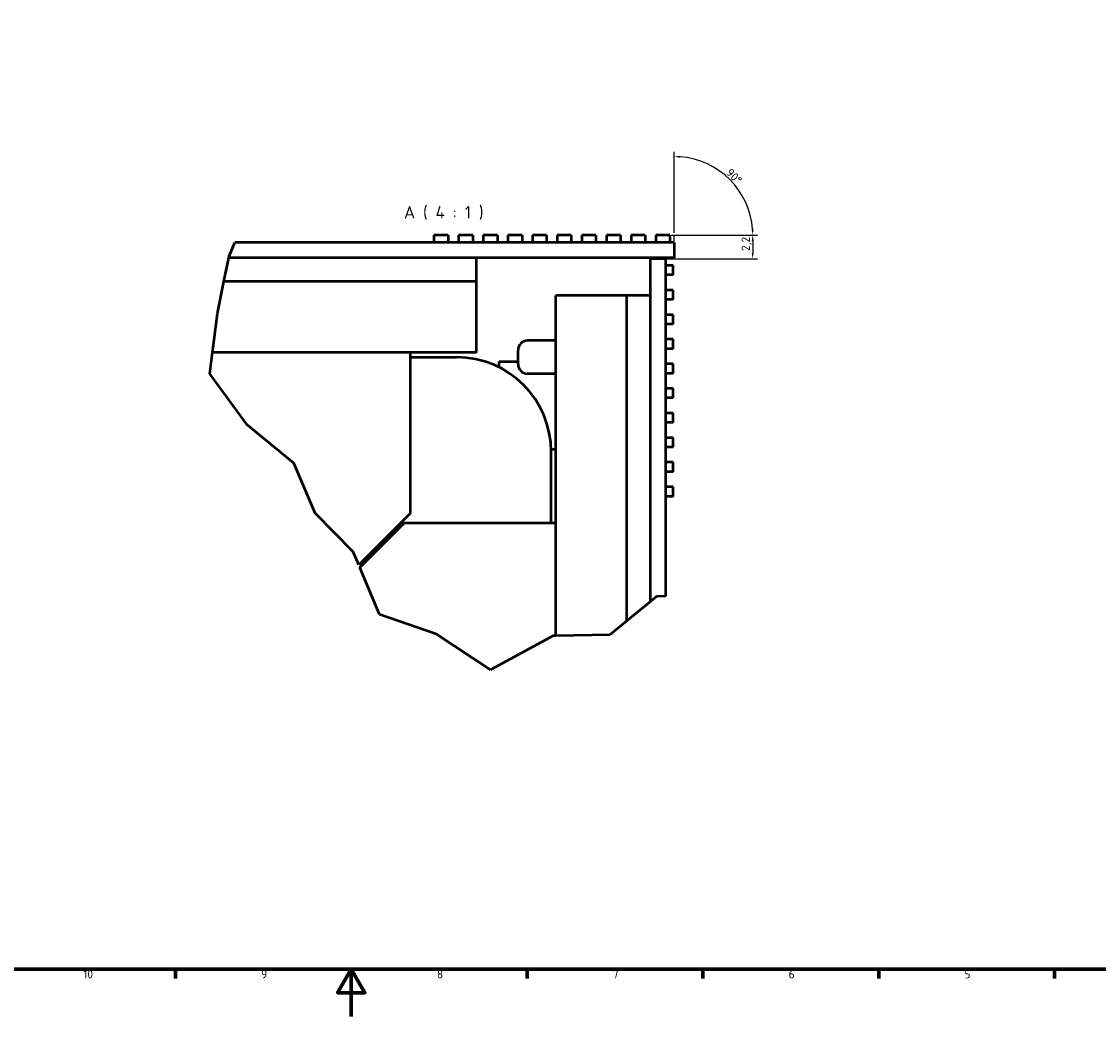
# Model space of a CAD drawing. Header units: millimetres. Extents: x 0 to 4686, y -120 to 1682.
# Tile 144 of 213: x 910 to 1821, y 0 to 841. Entities that reach past the tile are written whole.
import ezdxf

# ---------------------------------------------------------------- set-up
doc = ezdxf.new("R2010")
doc.units = ezdxf.units.MM
doc.header["$LTSCALE"] = 2
doc.layers.get('0').update_dxf_attribs({"lineweight": 25})
for name, color, linetype, lineweight in [('Bemaßung (ISO)', 7, 'Continuous', 25), ('Bruchlinie (ISO)', 7, 'Continuous', 50), ('Rahmen (ISO)', 7, 'Continuous', 70), ('Sichtbar (ISO)', 7, 'Continuous', 50), ('Symbol (ISO)', 7, 'Continuous', 25)]:
    doc.layers.add(name, color=color, linetype=linetype, lineweight=lineweight)
doc.styles.add('Bezeichnungstext (DIN)', font='isocpeur.ttf')
doc.styles.add('Notiztext (DIN)', font='isocpeur.ttf')
doc.dimstyles.new('Standard (DIN)', dxfattribs={"dimscale": 2, "dimtxt": 3.5, "dimasz": 2.5, "dimexe": 2, "dimexo": 0.5, "dimgap": 0.5, "dimtad": 1, "dimrnd": 1e-08, "dimtxsty": 'Notiztext (DIN)', "dimcen": 0.09, "dimdle": 10, "dimclrd": 256, "dimclre": 256, "dimclrt": 256, "dimadec": 0, "dimazin": 0, "dimtfac": 1, "dimtmove": 0, "dimatfit": 3, "dimfxl": 1, "dimtolj": 1, "dimtzin": 0, "dimlwd": -1, "dimlwe": -1, "dimarcsym": 0})

# ---------------------------------------------------------------- blocks, each defined once
blk = doc.blocks.new('Ränder Vorgaberahmen')
at = {"layer": 'Rahmen (ISO)'}
for p, q in [((520.19, 20), (520.19, 16.1)), ((668.81, 20), (668.81, 16.1)), ((743.12, 20), (743.12, 16.1)), ((817.44, 20), (817.44, 16.1)), ((891.75, 20), (891.75, 16.1))]:
    blk.add_line(p, q, dxfattribs=at)
at = {"layer": 'Rahmen (ISO)', "flags": 128}
for points in [[(20, 20), (20, 821), (1169, 821), (1169, 20), (20, 20)], [(594.5, 0), (594.5, 20), (588.73, 10), (600.27, 10), (594.5, 20)]]:
    blk.add_lwpolyline(points, dxfattribs=at)
at = {"layer": 'Rahmen (ISO)', "char_height": 3.5, "attachment_point": 7, "style": 'Notiztext (DIN)'}
for s, insert in [('10', (481.23, 16.1)), ('9', (556.42, 16.1)), ('8', (630.73, 16.1)), ('7', (705.04, 16.1)), ('6', (779.36, 16.1)), ('5', (853.67, 16.1))]:
    blk.add_mtext(s, dxfattribs=dict(at, insert=insert))
blk = doc.blocks.new('*D33')
at = {"layer": 'Bemaßung (ISO)', "transparency": 16777216}
for p, q in [((1459.35, 660.49), (1532.37, 660.49)), ((1528.37, 655.49), (1528.37, 645.48)), ((1455.83, 640.48), (1532.37, 640.48))]:
    blk.add_line(p, q, dxfattribs=at)
for points in [[(1527.54, 655.49), (1529.2, 655.49), (1528.37, 660.49)], [(1527.54, 645.48), (1529.2, 645.48), (1528.37, 640.48)]]:
    blk.add_solid(points, dxfattribs=at)
at = {"layer": 'Defpoints', "color": 0, "transparency": 16777216}
for p in [(1458.35, 660.49), (1454.83, 640.48), (1528.37, 640.48)]:
    blk.add_point(p, dxfattribs=at)
at = {"layer": 'Bemaßung (ISO)', "transparency": 16777216, "insert": (1518.97, 642.61), "char_height": 7, "attachment_point": 1, "rotation": 90, "style": 'Notiztext (DIN)'}
blk.add_mtext('\\A1; \\fISOCPEUR|b0|i0;{\\H7.0000;2,2}', dxfattribs=at)
blk = doc.blocks.new('*D34')
at = {"layer": 'Bemaßung (ISO)', "transparency": 16777216}
for p, q in [((1462.03, 662.49), (1462.03, 730.86)), ((1464.03, 660.49), (1532.41, 660.49))]:
    blk.add_line(p, q, dxfattribs=at)
blk.add_arc((1462.03, 660.49), 66.38, 4.31695, 85.68305, dxfattribs=at)
for points in [[(1466.99, 725.84), (1467.06, 727.51), (1462.03, 726.86)], [(1529.05, 665.51), (1527.39, 665.45), (1528.41, 660.49)]]:
    blk.add_solid(points, dxfattribs=at)
at = {"layer": 'Defpoints', "color": 0, "transparency": 16777216}
for p in [(1519.51, 693.68), (1462.03, 661.49), (1462.03, 660.49), (1463.03, 660.49)]:
    blk.add_point(p, dxfattribs=at)
at = {"layer": 'Bemaßung (ISO)', "transparency": 16777216, "insert": (1510.17, 717.53), "char_height": 7, "attachment_point": 1, "rotation": 315, "style": 'Notiztext (DIN)'}
blk.add_mtext('\\A1;90°', dxfattribs=at)

msp = doc.modelspace()

# ---------------------------------------------------------------- linework, layer by layer
at = {"layer": 'Bemaßung (ISO)'}
for p in [(1459.3491, 660.4869), (1462.0291, 655.0869)]:
    msp.add_line(p, (1462.0291, 660.4869), dxfattribs=at)
at = {"layer": 'Bruchlinie (ISO)'}
for p, q in [((1085.8147, 642.6102), (1090.7322, 654.0869)), ((1081.4295, 621.2869), (1085.5426, 641.2869)), ((1085.5426, 641.2869), (1085.8147, 642.6102)), ((1075.8802, 594.3038), (1081.4295, 621.2869)), ((1071.7075, 561.2869), (1075.8802, 594.3038)), ((1069.4096, 543.1046), (1071.7073, 561.2854)), ((1101.0712, 500.1436), (1069.4096, 543.1046)), ((1140.3506, 467.6195), (1101.0712, 500.1436)), ((1158.5776, 425.4797), (1140.3506, 467.6195)), ((1190.7371, 392.8531), (1158.5776, 425.4797)), ((1195.343, 381.7989), (1190.7371, 392.8531)), ((1212.8402, 339.8066), (1196.2842, 379.5401)), ((1454.833, 355.3562), (1446.9229, 354.8646)), ((1442.033, 350.8362), (1422.033, 334.3598)), ((1446.9229, 354.8646), (1442.033, 350.8362)), ((1261.1055, 323.2138), (1212.8402, 339.8066)), ((1422.033, 334.3598), (1407.6925, 322.5458)), ((1306.66, 293.0782), (1261.1055, 323.2138)), ((1359.7742, 321.7049), (1306.66, 293.0782)), ((1362.0327, 321.7446), (1359.7742, 321.7049)), ((1407.6925, 322.5458), (1362.033, 321.7446))]:
    msp.add_line(p, q, dxfattribs=at)
at = {"layer": 'Sichtbar (ISO)'}
for p, q in [((1258.8611, 660.4869), (1258.8611, 654.0869)), ((1270.8611, 660.4869), (1258.8611, 660.4869)), ((1270.8611, 660.4869), (1270.8611, 654.0869)), ((1279.6931, 660.4869), (1279.6931, 654.0869)), ((1291.6931, 660.4869), (1279.6931, 660.4869)), ((1291.6931, 660.4869), (1291.6931, 654.0869)), ((1300.5251, 660.4869), (1300.5251, 654.0869)), ((1312.5251, 660.4869), (1300.5251, 660.4869)), ((1312.5251, 660.4869), (1312.5251, 654.0869)), ((1321.3571, 660.4869), (1321.3571, 654.0869)), ((1333.3571, 660.4869), (1321.3571, 660.4869)), ((1333.3571, 660.4869), (1333.3571, 654.0869)), ((1342.1891, 660.4869), (1342.1891, 654.0869)), ((1354.1891, 660.4869), (1342.1891, 660.4869)), ((1354.1891, 660.4869), (1354.1891, 654.0869)), ((1363.0211, 660.4869), (1363.0211, 654.0869)), ((1375.0211, 660.4869), (1363.0211, 660.4869)), ((1375.0211, 660.4869), (1375.0211, 654.0869)), ((1383.8531, 660.4869), (1383.8531, 654.0869)), ((1395.8531, 660.4869), (1383.8531, 660.4869)), ((1395.8531, 660.4869), (1395.8531, 654.0869)), ((1404.6851, 660.4869), (1404.6851, 654.0869)), ((1416.6851, 660.4869), (1404.6851, 660.4869)), ((1416.6851, 660.4869), (1416.6851, 654.0869)), ((1425.5171, 660.4869), (1425.5171, 654.0869)), ((1437.5171, 660.4869), (1425.5171, 660.4869)), ((1437.5171, 660.4869), (1437.5171, 654.0869)), ((1446.3491, 660.4869), (1446.3491, 654.0869)), ((1458.3491, 660.4869), (1446.3491, 660.4869)), ((1458.3491, 660.4869), (1458.3491, 654.0869)), ((1462.0291, 654.0869), (1090.7322, 654.0869)), ((1462.0291, 654.0869), (1462.0291, 641.2869)), ((1294.8291, 641.2869), (1085.5426, 641.2869)), ((1462.0291, 641.2869), (1085.5426, 641.2869)), ((1294.8291, 621.2869), (1294.8291, 641.2869)), ((1442.033, 350.8362), (1442.033, 640.485)), ((1454.833, 640.485), (1442.033, 640.485)), ((1454.833, 355.3562), (1454.833, 640.485)), ((1461.233, 634.805), (1454.833, 634.805)), ((1461.233, 626.805), (1461.233, 634.805)), ((1294.8291, 621.2869), (1081.4295, 621.2869)), ((1294.8291, 561.2869), (1294.8291, 621.2869)), ((1461.233, 626.805), (1454.833, 626.805)), ((1461.233, 614.005), (1454.833, 614.005)), ((1461.233, 606.005), (1461.233, 614.005)), ((1362.033, 321.7446), (1362.033, 609.285)), ((1422.033, 609.285), (1362.033, 609.285)), ((1442.033, 609.285), (1422.033, 609.285)), ((1422.033, 334.3598), (1422.033, 609.285)), ((1442.033, 350.8362), (1442.033, 609.285)), ((1461.233, 606.005), (1454.833, 606.005)), ((1461.233, 593.205), (1454.833, 593.205)), ((1461.233, 585.205), (1461.233, 593.205)), ((1461.233, 585.205), (1454.833, 585.205)), ((1362.033, 571.285), (1338.033, 571.285)), ((1461.233, 572.405), (1454.833, 572.405)), ((1461.233, 564.405), (1454.833, 564.405)), ((1461.233, 564.405), (1461.233, 572.405)), ((1238.8291, 561.2852), (1071.7073, 561.2854)), ((1294.8291, 561.2869), (1071.7075, 561.2869)), ((1238.8291, 561.2852), (1238.8291, 425.285)), ((1238.8291, 557.2857), (1278.0291, 557.2857)), ((1330.033, 551.2847), (1330.033, 563.2853)), ((1314.033, 548.726), (1314.033, 553.525)), ((1314.033, 553.525), (1330.033, 553.525)), ((1461.233, 551.605), (1454.833, 551.605)), ((1461.233, 543.605), (1461.233, 551.605)), ((1362.033, 543.285), (1338.033, 543.285)), ((1461.233, 543.605), (1454.833, 543.605)), ((1461.233, 530.805), (1454.833, 530.805)), ((1461.233, 522.805), (1461.233, 530.805)), ((1461.233, 522.805), (1454.833, 522.805)), ((1461.233, 510.005), (1454.833, 510.005)), ((1461.233, 502.005), (1461.233, 510.005)), ((1461.233, 502.005), (1454.833, 502.005)), ((1461.233, 489.205), (1454.833, 489.205)), ((1461.233, 481.205), (1461.233, 489.205)), ((1362.033, 479.125), (1358.0079, 479.125)), ((1358.0291, 417.285), (1358.0291, 477.2857)), ((1461.233, 481.205), (1454.833, 481.205)), ((1461.233, 468.405), (1454.833, 468.405)), ((1461.233, 460.405), (1461.233, 468.405)), ((1461.233, 460.405), (1454.833, 460.405)), ((1461.233, 447.605), (1454.833, 447.605)), ((1461.233, 439.605), (1461.233, 447.605)), ((1461.233, 439.605), (1454.833, 439.605)), ((1238.8291, 425.285), (1195.343, 381.7989)), ((1196.2842, 379.5401), (1234.0291, 417.285)), ((1234.0291, 417.285), (1362.0328, 417.285)), ((1362.0327, 321.7446), (1362.0328, 417.285)), ((1226.0169, 409.2728), (1226.0169, 409.3091))]:
    msp.add_line(p, q, dxfattribs=at)
for centre, radius, start, end in [((1338.033, 563.285), 8, 90, 179.997931), ((1278.0291, 477.2857), 80, 0, 90), ((1338.033, 551.285), 8, 180.002069, 270), ((1210.0169, 409.3089), 16, 0.0005891, 10.4390341), ((1198.0291, 397.2857), 40, 28.5693407, 31.9214767)]:
    msp.add_arc(centre, radius, start, end, dxfattribs=at)

# ---------------------------------------------------------------- block references
at = {"xscale": 2, "yscale": 2, "zscale": 2}
msp.add_blockref('Ränder Vorgaberahmen', (0, 0), dxfattribs=at)

# ---------------------------------------------------------------- texts
at = {"layer": 'Symbol (ISO)', "insert": (1233.5535, 673.4869), "char_height": 10.5, "attachment_point": 7, "style": 'Bezeichnungstext (DIN)'}
msp.add_mtext('A ( 4 : 1 )', dxfattribs=at)

# ---------------------------------------------------------------- dimensions: what is measured, and where the dimension line sits
at = {"layer": 'Bemaßung (ISO)'}
dim = msp.add_angular_dim_3p(base=(1519.5134, 693.6755), center=(1462.0291, 660.4869), p1=(1463.0291, 660.4869), p2=(1462.0291, 661.4869), dimstyle='Standard (DIN)', override={"dimgap": 0.5, "dimadec": 0, "dimtol": 0, "dimlim": 0, "dimtp": 0, "dimtm": 0, "dimtdec": 2}, dxfattribs=at)
dim.commit()
dim.dimension.update_dxf_attribs({"geometry": '*D34', "text_midpoint": (1508.9648, 707.4227), "dimtype": 165})
dim = msp.add_linear_dim(base=(1528.3701, 640.485), p1=(1458.3491, 660.4869), p2=(1454.833, 640.485), angle=90, text=' \\fISOCPEUR|b0|i0;{\\H7.0000;2,2}', dimstyle='Standard (DIN)', override={"dimgap": 0.5, "dimdec": 2, "dimlfac": 0.125, "dimtol": 0, "dimlim": 0, "dimtp": 0, "dimtm": 0, "dimtdec": 2, "dimtofl": 0, "dimatfit": 1}, dxfattribs=at)
dim.commit()
dim.dimension.update_dxf_attribs({"geometry": '*D33', "text_midpoint": (1528.3701, 650.486), "dimtype": 160})

doc.saveas('drawing.dxf')
